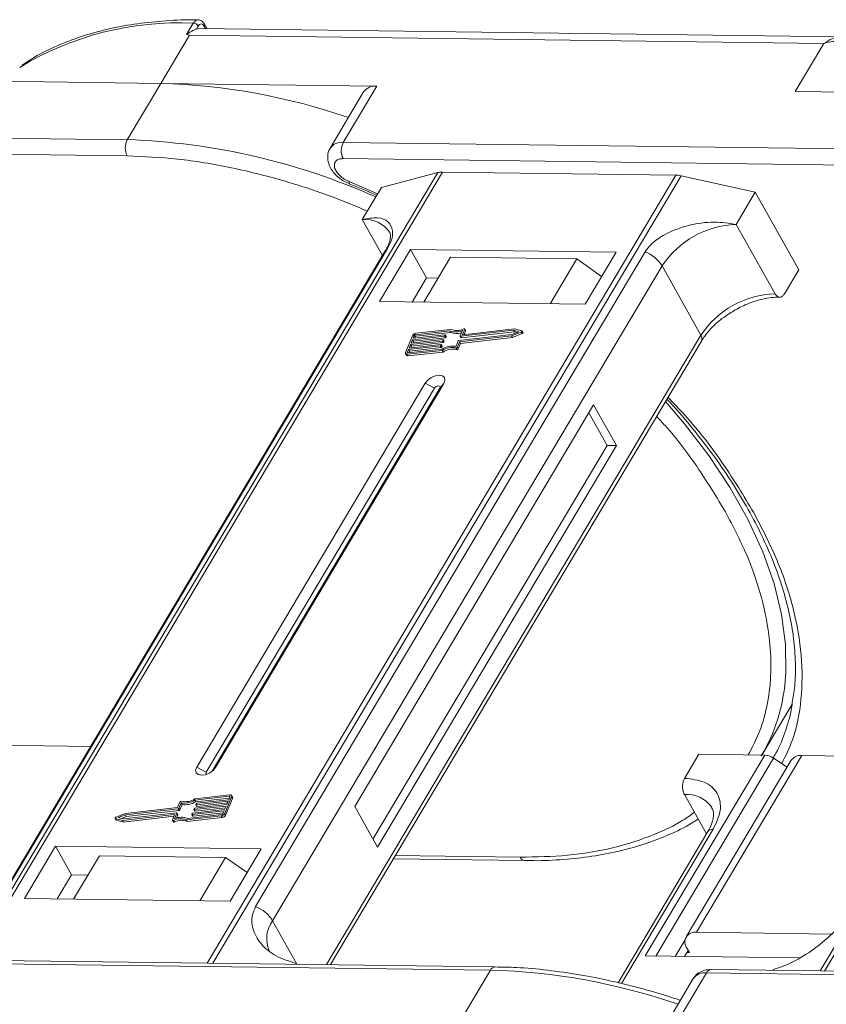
# Model space of a CAD drawing. Header units: millimetres. Extents: x -1374 to 811, y -432 to 1099.
# Tile 34 of 53: x 110 to 161, y 971 to 1033. Entities that reach past the tile are written whole.
import ezdxf

# ---------------------------------------------------------------- set-up
doc = ezdxf.new("R2010")
doc.units = ezdxf.units.MM

msp = doc.modelspace()

# ---------------------------------------------------------------- linework, layer by layer
at = {"color": 7, "linetype": 'Continuous', "lineweight": 15}
for p, q in [((120.25, 1032.203), (120.68, 1032.926)), ((121.55, 1032.572), (121.387, 1032.864)), ((118.626, 1029.121), (120.435, 1032.163)), ((120.25, 1032.203), (120.435, 1032.163)), ((120.435, 1032.163), (160.482, 1031.648)), ((120.878, 1032.556), (120.989, 1032.743)), ((161.599, 1032.057), (121.031, 1032.579)), ((121.373, 1032.738), (121.465, 1032.573)), ((160.482, 1031.648), (158.672, 1028.606)), ((104.996, 1029.297), (118.626, 1029.121)), ((118.626, 1029.121), (116.515, 1025.572)), ((132.257, 1028.946), (118.626, 1029.121)), ((131.425, 1028.582), (129.314, 1025.033)), ((130.146, 1025.397), (132.257, 1028.946)), ((158.672, 1028.606), (172.303, 1028.43)), ((116.515, 1025.572), (76.469, 1026.088)), ((170.192, 1024.881), (130.146, 1025.397)), ((76.456, 1025.066), (116.502, 1024.551)), ((130.133, 1024.375), (170.179, 1023.86)), ((136.119, 1023.495), (106.563, 973.801)), ((106.834, 973.797), (136.412, 1023.528)), ((132.553, 1022.556), (136.119, 1023.495)), ((136.412, 1023.528), (151.134, 1023.338)), ((151.134, 1023.338), (121.556, 973.608)), ((121.912, 973.603), (151.468, 1023.297)), ((130.178, 1022.951), (130.554, 1022.789)), ((132.31, 1022.148), (130.513, 1022.934)), ((151.468, 1023.297), (156.147, 1022.252)), ((160.511, 973.106), (190.089, 1022.837)), ((130.551, 1022.768), (130.546, 1022.77)), ((131.346, 1020.528), (132.553, 1022.556)), ((154.941, 1020.224), (156.147, 1022.252)), ((156.147, 1022.252), (158.886, 1017.362)), ((189.796, 1022.804), (160.239, 973.11)), ((131.346, 1020.528), (132.621, 1018.252)), ((157.392, 1015.849), (154.941, 1020.224)), ((132.798, 1018.549), (108.221, 977.228)), ((108.363, 977.38), (132.94, 1018.702)), ((149.191, 1018.493), (124.614, 977.171)), ((134.39, 1018.649), (132.43, 1015.354)), ((147.367, 1018.482), (134.39, 1018.649)), ((134.39, 1018.649), (135.399, 1016.848)), ((145.406, 1015.187), (147.367, 1018.482)), ((136.92, 1018.157), (135.231, 1015.318)), ((136.92, 1018.157), (144.883, 1018.054)), ((143.195, 1015.215), (144.883, 1018.054)), ((144.883, 1018.054), (146.443, 1016.929)), ((125.684, 976.28), (150.261, 1017.602)), ((152.712, 1013.227), (150.261, 1017.602)), ((157.981, 1015.841), (158.886, 1017.362)), ((135.399, 1016.848), (134.494, 1015.327)), ((136.136, 1016.838), (135.399, 1016.848)), ((132.43, 1015.354), (145.406, 1015.187)), ((136.86, 1013.508), (134.696, 1013.263)), ((136.931, 1013.601), (134.732, 1013.352)), ((136.918, 1013.405), (136.86, 1013.508)), ((137.528, 1013.183), (137.668, 1013.525)), ((140.887, 1013.542), (137.547, 1013.164)), ((137.807, 1013.604), (137.675, 1013.284)), ((140.946, 1013.633), (137.694, 1013.265)), ((137.771, 1013.274), (137.864, 1013.501)), ((137.864, 1013.526), (137.807, 1013.629)), ((137.807, 1013.604), (137.864, 1013.501)), ((141.224, 1013.454), (140.887, 1013.542)), ((140.945, 1013.439), (140.887, 1013.542)), ((141.404, 1013.513), (140.946, 1013.633)), ((141.479, 1013.398), (141.421, 1013.501)), ((152.712, 1013.227), (129.09, 973.511)), ((129.334, 973.507), (152.743, 1012.865)), ((134.511, 1013.2), (134.075, 1012.139)), ((136.396, 1012.865), (134.386, 1012.638)), ((134.422, 1012.727), (136.432, 1012.954)), ((134.513, 1012.948), (134.422, 1012.727)), ((136.523, 1013.175), (134.513, 1012.948)), ((134.571, 1012.845), (134.513, 1012.948)), ((134.549, 1013.036), (136.559, 1013.263)), ((134.622, 1013.213), (134.549, 1013.036)), ((134.571, 1012.845), (136.581, 1013.072)), ((134.68, 1013.11), (134.622, 1013.213)), ((134.654, 1013.048), (134.68, 1013.11)), ((134.696, 1013.263), (134.753, 1013.161)), ((134.753, 1013.161), (136.918, 1013.405)), ((136.454, 1012.762), (136.396, 1012.865)), ((136.451, 1012.935), (136.433, 1012.891)), ((136.49, 1012.788), (136.433, 1012.891)), ((136.509, 1012.844), (136.451, 1012.947)), ((136.508, 1012.832), (136.451, 1012.935)), ((136.581, 1013.072), (136.523, 1013.175)), ((136.578, 1013.244), (136.56, 1013.2)), ((136.618, 1013.097), (136.56, 1013.2)), ((136.636, 1013.154), (136.578, 1013.257)), ((136.636, 1013.142), (136.578, 1013.244)), ((136.618, 1013.097), (136.636, 1013.142)), ((137.26, 1012.532), (137.401, 1012.874)), ((137.437, 1012.899), (140.778, 1013.277)), ((137.484, 1012.82), (140.764, 1013.191)), ((137.528, 1013.171), (137.586, 1013.068)), ((137.542, 1012.717), (140.822, 1013.088)), ((137.604, 1013.061), (137.547, 1013.164)), ((137.604, 1013.061), (140.945, 1013.439)), ((137.686, 1013.265), (137.675, 1013.284)), ((140.764, 1013.191), (141.371, 1013.431)), ((140.822, 1013.088), (140.764, 1013.191)), ((140.778, 1013.277), (141.224, 1013.454)), ((140.822, 1013.088), (141.428, 1013.329)), ((140.945, 1013.439), (141.091, 1013.401)), ((141.371, 1013.431), (141.428, 1013.329)), ((134.259, 1012.329), (134.186, 1012.152)), ((134.187, 1012.025), (136.386, 1012.274)), ((134.223, 1012.114), (136.388, 1012.359)), ((136.269, 1012.556), (134.259, 1012.329)), ((134.316, 1012.226), (134.259, 1012.329)), ((134.295, 1012.417), (136.305, 1012.644)), ((134.386, 1012.638), (134.295, 1012.417)), ((134.316, 1012.226), (136.326, 1012.453)), ((134.444, 1012.535), (134.386, 1012.638)), ((134.4, 1012.429), (134.444, 1012.535)), ((134.444, 1012.535), (136.454, 1012.762)), ((134.527, 1012.738), (134.571, 1012.845)), ((136.326, 1012.453), (136.269, 1012.556)), ((136.324, 1012.625), (136.305, 1012.581)), ((136.363, 1012.478), (136.305, 1012.581)), ((136.381, 1012.535), (136.324, 1012.638)), ((136.381, 1012.522), (136.324, 1012.625)), ((136.363, 1012.478), (136.381, 1012.522)), ((136.444, 1012.171), (136.386, 1012.274)), ((136.49, 1012.788), (136.508, 1012.832)), ((137.248, 1012.429), (137.306, 1012.326)), ((137.344, 1012.478), (137.484, 1012.82)), ((137.401, 1012.375), (137.344, 1012.478)), ((137.401, 1012.375), (137.542, 1012.717)), ((137.542, 1012.717), (137.484, 1012.82)), ((134.075, 1012.065), (134.133, 1011.962)), ((134.186, 1012.152), (134.207, 1012.114)), ((134.245, 1011.922), (134.187, 1012.025)), ((134.245, 1011.922), (136.444, 1012.171)), ((134.273, 1012.119), (134.316, 1012.226)), ((135.313, 1010.208), (120.898, 985.972)), ((135.907, 1009.894), (121.493, 985.658)), ((121.87, 985.722), (136.244, 1009.889)), ((122.078, 985.957), (136.492, 1010.193)), ((135.313, 1010.208), (135.907, 1009.894)), ((136.492, 1010.193), (136.244, 1009.889)), ((145.944, 1008.845), (130.866, 983.493)), ((147.386, 1006.271), (145.944, 1008.845)), ((146.796, 1006.279), (145.642, 1008.338)), ((132.019, 981.435), (146.796, 1006.279)), ((132.308, 980.92), (147.386, 1006.271)), ((147.386, 1006.271), (146.796, 1006.279)), ((156.56, 986.734), (158.47, 989.945)), ((114.199, 987.279), (105.405, 987.393)), ((151.688, 985.264), (152.593, 986.785)), ((152.593, 986.785), (156.741, 986.732)), ((156.741, 986.732), (149.202, 974.057)), ((149.867, 974.048), (157.298, 986.541)), ((158.416, 986.411), (151.782, 975.257)), ((152.447, 975.548), (159.081, 986.702)), ((158.153, 985.969), (157.298, 986.541)), ((167.876, 986.589), (159.081, 986.702)), ((121.493, 985.658), (120.898, 985.972)), ((122.078, 985.957), (121.925, 985.77)), ((119.827, 983.767), (119.686, 983.425)), ((119.91, 983.713), (119.77, 983.371)), ((119.968, 983.61), (119.91, 983.713)), ((122.947, 984.131), (120.783, 983.887)), ((120.84, 983.784), (120.783, 983.887)), ((122.984, 984.22), (120.785, 983.971)), ((120.84, 983.784), (122.956, 984.023)), ((120.847, 983.62), (120.865, 983.664)), ((122.875, 983.828), (120.866, 983.601)), ((120.902, 983.689), (122.912, 983.917)), ((120.923, 983.498), (122.828, 983.713)), ((122.659, 983.045), (123.095, 984.106)), ((122.717, 982.942), (123.153, 984.003)), ((122.785, 983.607), (122.875, 983.828)), ((122.912, 983.917), (122.985, 984.093)), ((122.978, 984.077), (122.947, 984.131)), ((123.095, 984.106), (123.153, 984.003)), ((123.153, 984.077), (123.096, 984.18)), ((151.675, 984.243), (153.069, 981.754)), ((116.406, 983.054), (115.8, 982.814)), ((116.283, 982.703), (119.624, 983.081)), ((119.733, 983.346), (116.392, 982.968)), ((119.686, 983.425), (116.406, 983.054)), ((116.45, 982.865), (119.791, 983.243)), ((119.643, 983.062), (119.502, 982.72)), ((119.7, 982.971), (119.643, 983.074)), ((119.643, 983.062), (119.7, 982.959)), ((119.791, 983.243), (119.733, 983.346)), ((119.828, 983.268), (119.77, 983.371)), ((119.828, 983.268), (119.968, 983.61)), ((120.592, 983.001), (120.611, 983.045)), ((122.621, 983.209), (120.611, 982.982)), ((120.647, 983.07), (122.657, 983.297)), ((120.669, 982.879), (122.574, 983.094)), ((120.72, 983.31), (120.738, 983.354)), ((120.72, 983.298), (120.777, 983.195)), ((122.748, 983.519), (120.738, 983.291)), ((120.796, 983.188), (120.738, 983.291)), ((120.775, 983.38), (122.785, 983.607)), ((120.796, 983.188), (122.701, 983.404)), ((120.847, 983.607), (120.905, 983.504)), ((120.923, 983.498), (120.866, 983.601)), ((122.548, 983.032), (122.621, 983.209)), ((122.657, 983.297), (122.748, 983.519)), ((122.717, 982.942), (122.659, 983.045)), ((130.866, 983.493), (132.308, 980.92)), ((115.749, 982.744), (115.807, 982.641)), ((115.766, 982.732), (116.224, 982.612)), ((115.824, 982.629), (115.766, 982.732)), ((115.824, 982.629), (116.282, 982.509)), ((116.392, 982.968), (115.946, 982.791)), ((115.946, 982.791), (116.283, 982.703)), ((116.137, 982.741), (116.45, 982.865)), ((116.224, 982.612), (119.477, 982.98)), ((116.282, 982.509), (116.224, 982.612)), ((116.282, 982.509), (119.457, 982.868)), ((116.45, 982.865), (116.392, 982.968)), ((119.364, 982.641), (119.495, 982.961)), ((119.364, 982.616), (119.421, 982.513)), ((119.484, 982.507), (119.427, 982.61)), ((119.492, 982.953), (119.477, 982.98)), ((119.617, 982.757), (119.7, 982.959)), ((120.239, 982.644), (122.438, 982.893)), ((120.239, 982.644), (120.297, 982.541)), ((120.297, 982.541), (122.496, 982.79)), ((120.31, 982.737), (122.475, 982.982)), ((120.592, 982.988), (120.65, 982.885)), ((120.669, 982.879), (120.611, 982.982)), ((122.438, 982.893), (122.496, 982.79)), ((153.158, 981.903), (147.487, 972.369)), ((147.702, 972.315), (153.49, 982.048)), ((111.984, 980.978), (110.024, 977.682)), ((124.961, 980.811), (111.984, 980.978)), ((112.993, 979.177), (111.984, 980.978)), ((123.001, 977.515), (124.961, 980.811)), ((114.749, 980.38), (113.121, 977.643)), ((122.712, 980.278), (114.749, 980.38)), ((121.084, 977.54), (122.712, 980.278)), ((122.712, 980.278), (124.08, 979.33)), ((133.302, 980.179), (141.593, 980.073)), ((141.3, 980.288), (133.427, 980.389)), ((112.993, 979.177), (112.089, 977.656)), ((114.025, 979.163), (112.993, 979.177)), ((110.024, 977.682), (123.001, 977.515)), ((125.684, 976.28), (127.197, 973.578)), ((151.717, 975.069), (151.1, 974.032)), ((160.975, 975.438), (152.447, 975.548)), ((151.916, 974.405), (151.69, 974.025)), ((151.844, 974.534), (151.989, 974.276)), ((139.731, 973.374), (99.685, 973.889)), ((149.202, 974.057), (158.916, 973.932)), ((151.989, 974.276), (151.841, 974.278)), ((99.387, 973.681), (139.433, 973.166)), ((127.197, 973.578), (127.172, 973.535)), ((127.197, 973.578), (127.222, 973.535)), ((139.433, 973.166), (137.323, 969.617)), ((193.408, 972.683), (153.362, 973.198)), ((157.254, 973.148), (157.28, 973.191)), ((152.232, 972.627), (150.342, 969.449)), ((150.953, 969.441), (153.064, 972.99)), ((153.064, 972.99), (193.11, 972.475))]:
    msp.add_line(p, q, dxfattribs=at)
at = {"color": 7, "linetype": 'Continuous', "lineweight": 15, "flags": 128}
for points in [[(121.031, 1032.579), (120.979, 1032.577), (120.878, 1032.556)], [(130.546, 1022.77), (130.544, 1022.772), (130.522, 1022.802), (130.512, 1022.857), (130.513, 1022.934)], [(132.798, 1018.549), (132.857, 1018.629), (132.94, 1018.702)], [(137.744, 1013.635), (137.758, 1013.64), (137.773, 1013.642), (137.785, 1013.642), (137.796, 1013.639), (137.804, 1013.633), (137.809, 1013.625), (137.809, 1013.615), (137.807, 1013.604)], [(141.404, 1013.513), (141.415, 1013.508), (141.422, 1013.499), (141.424, 1013.488), (141.421, 1013.476), (141.414, 1013.463), (141.402, 1013.451), (141.387, 1013.44), (141.371, 1013.431)], [(136.432, 1012.954), (136.437, 1012.954), (136.442, 1012.953), (136.446, 1012.952), (136.449, 1012.95), (136.451, 1012.947), (136.452, 1012.943), (136.452, 1012.939), (136.451, 1012.935)], [(136.559, 1013.263), (136.565, 1013.264), (136.569, 1013.263), (136.573, 1013.261), (136.576, 1013.259), (136.578, 1013.256), (136.579, 1013.253), (136.579, 1013.249), (136.578, 1013.244)], [(137.547, 1013.164), (137.541, 1013.164), (137.537, 1013.165), (137.533, 1013.166), (137.53, 1013.168), (137.528, 1013.171), (137.527, 1013.175), (137.527, 1013.179), (137.528, 1013.183)], [(137.675, 1013.284), (137.674, 1013.28), (137.674, 1013.276), (137.675, 1013.272), (137.677, 1013.269), (137.68, 1013.267), (137.684, 1013.266), (137.689, 1013.265), (137.694, 1013.265)], [(141.428, 1013.329), (141.445, 1013.337), (141.46, 1013.348), (141.471, 1013.36), (141.479, 1013.373), (141.482, 1013.386), (141.48, 1013.396), (141.479, 1013.398)], [(136.305, 1012.644), (136.31, 1012.645), (136.315, 1012.644), (136.319, 1012.642), (136.322, 1012.64), (136.324, 1012.637), (136.325, 1012.634), (136.325, 1012.63), (136.324, 1012.625)], [(134.187, 1012.025), (134.156, 1012.024), (134.127, 1012.028), (134.104, 1012.037), (134.085, 1012.051), (134.073, 1012.069), (134.067, 1012.09), (134.068, 1012.114), (134.075, 1012.139)], [(134.186, 1012.152), (134.184, 1012.143), (134.183, 1012.135), (134.185, 1012.128), (134.189, 1012.122), (134.196, 1012.118), (134.203, 1012.115), (134.213, 1012.113), (134.223, 1012.114)], [(136.492, 1010.193), (136.563, 1010.387), (136.533, 1010.553), (136.407, 1010.666), (136.204, 1010.707), (135.955, 1010.672), (135.699, 1010.564), (135.473, 1010.401), (135.313, 1010.208)], [(136.244, 1009.889), (136.264, 1009.945), (136.255, 1009.992), (136.219, 1010.024), (136.161, 1010.036), (136.091, 1010.026), (136.017, 1009.995), (135.953, 1009.949), (135.907, 1009.894)], [(158.033, 991.42), (158.07, 991.901), (158.054, 993.719), (157.807, 995.611), (157.329, 997.561), (156.625, 999.555), (155.699, 1001.577), (154.561, 1003.609), (153.218, 1005.635), (151.682, 1007.64), (150.473, 1009.05)], [(120.898, 985.972), (120.828, 985.777), (120.858, 985.611), (120.984, 985.499), (121.186, 985.457), (121.435, 985.493), (121.692, 985.601), (121.917, 985.763), (122.078, 985.957)], [(121.493, 985.658), (121.473, 985.602), (121.481, 985.555), (121.517, 985.523), (121.521, 985.521)], [(122.985, 984.093), (122.987, 984.102), (122.987, 984.11), (122.985, 984.117), (122.981, 984.123), (122.975, 984.127), (122.967, 984.13), (122.958, 984.132), (122.947, 984.131)], [(122.984, 984.22), (123.015, 984.221), (123.043, 984.217), (123.067, 984.208), (123.085, 984.194), (123.098, 984.176), (123.104, 984.155), (123.103, 984.131), (123.095, 984.106)], [(119.624, 983.081), (119.629, 983.081), (119.634, 983.08), (119.638, 983.079), (119.641, 983.077), (119.643, 983.074), (119.644, 983.07), (119.644, 983.066), (119.643, 983.062)], [(120.738, 983.291), (120.733, 983.291), (120.728, 983.292), (120.724, 983.293), (120.721, 983.295), (120.719, 983.298), (120.718, 983.302), (120.718, 983.306), (120.72, 983.31)], [(120.866, 983.601), (120.86, 983.601), (120.856, 983.601), (120.852, 983.603), (120.849, 983.605), (120.847, 983.608), (120.846, 983.611), (120.846, 983.615), (120.847, 983.62)], [(115.766, 982.732), (115.755, 982.737), (115.748, 982.746), (115.746, 982.757), (115.749, 982.769), (115.757, 982.782), (115.768, 982.795), (115.783, 982.805), (115.8, 982.814)], [(115.807, 982.641), (115.813, 982.634), (115.824, 982.629)], [(119.427, 982.61), (119.412, 982.605), (119.398, 982.603), (119.385, 982.603), (119.374, 982.606), (119.366, 982.612), (119.362, 982.62), (119.361, 982.63), (119.364, 982.641)], [(119.421, 982.513), (119.424, 982.509), (119.432, 982.503), (119.443, 982.5), (119.456, 982.5), (119.47, 982.502), (119.484, 982.507)], [(119.495, 982.961), (119.497, 982.965), (119.497, 982.969), (119.496, 982.973), (119.494, 982.976), (119.491, 982.978), (119.487, 982.979), (119.482, 982.98), (119.477, 982.98)], [(120.611, 982.982), (120.606, 982.981), (120.601, 982.982), (120.597, 982.984), (120.594, 982.986), (120.592, 982.989), (120.591, 982.992), (120.591, 982.996), (120.592, 983.001)], [(141.593, 980.073), (141.593, 980.073), (141.584, 980.073)], [(139.731, 973.374), (139.731, 973.374), (139.74, 973.373)]]:
    msp.add_lwpolyline(points, dxfattribs=at)
at = {"color": 7, "linetype": 'Continuous', "lineweight": 15}
for centre, radius, start, end in [((119.779, 1013.574), 19.373, 87.33311, 121.27285), ((120.659, 1032.538), 0.388, 31.84251, 86.94255), ((121.277, 1032.813), 0.121, 321.99637, 25.22908), ((117.583, 989.801), 39.334, 70.88469, 88.48068), ((132.138, 1028.084), 0.869, 82.14794, 145.0614), ((117.494, 1025.049), 1.11, 151.86538, 206.65442), ((115.117, 983.723), 41.873, 65.93013, 88.08672), ((130.027, 1024.535), 0.87, 82.15926, 144.95097), ((131.125, 1024.873), 1.11, 151.86538, 206.65442), ((136.388, 1022.43), 1.098, 88.72031, 104.14409), ((151.102, 1021.701), 1.638, 77.08998, 88.8989), ((131.553, 1018.722), 1.817, 33.1952, 96.53301), ((155.131, 1014.397), 5.83, 91.86957, 146.65022), ((148.382, 1016.434), 2.213, 31.86898, 68.55124), ((157.582, 1010.022), 5.83, 91.86957, 146.65022), ((137.244, 1014.477), 1.042, 248.35959, 294.01857), ((137.301, 1014.468), 0.943, 246.89164, 297.97103), ((137.84, 1013.514), 0.0276, 333.09852, 26.5741), ((134.765, 1013.067), 0.287, 96.59253, 152.29321), ((134.707, 1013.169), 0.0955, 96.59253, 152.29321), ((134.764, 1013.066), 0.0955, 96.59253, 152.29321), ((136.39, 1012.913), 0.0478, 276.59253, 332.29321), ((136.518, 1013.222), 0.0478, 276.59253, 332.29321), ((136.575, 1013.12), 0.0478, 276.59253, 332.29321), ((136.623, 1013.148), 0.0138, 333.02121, 26.65141), ((137.292, 1014.324), 0.991, 247.84687, 288.77105), ((137.443, 1012.851), 0.0478, 96.59253, 152.29321), ((137.6, 1013.079), 0.0183, 217.91724, 283.38081), ((152.433, 1013.021), 0.346, 333.31625, 36.51573), ((136.263, 1012.603), 0.0478, 276.59253, 332.29321), ((136.321, 1012.5), 0.0478, 276.59253, 332.29321), ((136.369, 1012.529), 0.0138, 333.02121, 26.65141), ((137.008, 1011.287), 1.167, 78.13867, 122.23452), ((137.077, 1011.169), 1.375, 82.36132, 120.10827), ((137.066, 1011.184), 1.167, 78.13867, 122.23452), ((136.448, 1012.81), 0.0478, 276.59253, 332.29321), ((136.496, 1012.838), 0.0138, 333.02121, 26.65141), ((137.263, 1012.518), 0.0903, 260.49805, 333.59787), ((137.321, 1012.415), 0.0903, 260.49805, 333.59787), ((134.219, 1012.029), 0.11, 217.91724, 283.38081), ((146.849, 992.363), 11.224, 329.554, 355.17808), ((156.685, 985.664), 1.07, 55.09609, 87.03844), ((159.001, 985.979), 0.727, 83.64232, 143.56702), ((119.908, 983.727), 0.0903, 80.49805, 153.59787), ((120.093, 985.076), 1.375, 262.36132, 300.10827), ((120.162, 984.958), 1.167, 258.13867, 302.23452), ((120.151, 984.973), 1.375, 262.36132, 300.10827), ((120.907, 983.642), 0.0478, 96.59253, 152.29321), ((123.079, 984.04), 0.0826, 333.02121, 26.65141), ((151.837, 982.34), 1.91, 35.13686, 94.86934), ((119.728, 983.394), 0.0478, 276.59253, 332.29321), ((119.785, 983.291), 0.0478, 276.59253, 332.29321), ((120.653, 983.023), 0.0478, 96.59253, 152.29321), ((120.78, 983.332), 0.0478, 96.59253, 152.29321), ((120.792, 983.206), 0.0183, 217.91724, 283.38081), ((120.919, 983.516), 0.0183, 217.91724, 283.38081), ((122.405, 983.178), 0.287, 276.59253, 332.29321), ((119.869, 981.777), 0.943, 66.89164, 117.97103), ((119.927, 981.674), 0.943, 66.89164, 117.97103), ((119.926, 981.769), 1.042, 68.35959, 114.01857), ((119.688, 982.965), 0.0138, 333.02121, 26.65141), ((120.665, 982.897), 0.0183, 217.91724, 283.38081), ((122.464, 983.077), 0.0955, 276.59253, 332.29321), ((122.463, 983.075), 0.287, 276.59253, 332.29321), ((153.45, 981.687), 0.363, 83.64232, 143.56702), ((141.636, 980.436), 0.367, 203.79329, 261.81678), ((123.805, 975.112), 2.213, 31.86898, 68.55124), ((127.221, 975.148), 1.909, 143.64522, 203.44279), ((152.338, 974.926), 0.631, 80.05661, 218.47393), ((139.762, 973.012), 0.363, 94.95278, 154.87747), ((138.311, 933.407), 39.775, 70.98296, 88.38241), ((153.393, 972.836), 0.363, 94.95278, 154.87747), ((152.945, 972.129), 0.869, 82.14794, 145.0614)]:
    msp.add_arc(centre, radius, start, end, dxfattribs=at)
for points, knots in [([(120.982, 1033.124), (120.857, 1033.128), (120.085, 1033.151), (118.729, 1033.072), (116.927, 1032.881), (115.211, 1032.55), (113.582, 1032.097), (112.059, 1031.507), (110.813, 1030.901), (110.134, 1030.44), (109.877, 1030.265)], [0, 0, 0, 0, 0.028003, 0.172997, 0.318679, 0.465032, 0.612121, 0.760093, 0.909192, 1, 1, 1, 1]), ([(120.68, 1032.926), (120.715, 1032.974), (120.79, 1033.078), (120.901, 1033.135), (120.967, 1033.131), (120.982, 1033.13)], [0, 0, 0, 0, 0.40041, 0.863065, 1, 1, 1, 1]), ([(121.387, 1032.864), (121.362, 1032.902), (121.312, 1032.98), (121.21, 1033.065), (121.096, 1033.122), (121.016, 1033.13), (120.976, 1033.133)], [0, 0, 0, 0, 0.2410888, 0.4906922, 0.7449678, 1, 1, 1, 1]), ([(120.989, 1032.743), (121.018, 1032.781), (121.075, 1032.857), (121.183, 1032.889), (121.29, 1032.854), (121.345, 1032.777), (121.373, 1032.738)], [0, 0, 0, 0, 0.25078, 0.500121, 0.749952, 1, 1, 1, 1]), ([(120.878, 1032.556), (120.824, 1032.537), (120.723, 1032.502), (120.547, 1032.408), (120.423, 1032.326), (120.345, 1032.267), (120.316, 1032.245), (120.296, 1032.229), (120.282, 1032.219), (120.272, 1032.212), (120.264, 1032.207), (120.258, 1032.204), (120.254, 1032.203), (120.252, 1032.203), (120.251, 1032.203), (120.25, 1032.203)], [0, 0, 0, 0, 0.2957548, 0.5469045, 0.8048987, 0.8684268, 0.9109808, 0.9394832, 0.9586658, 0.9717155, 0.9838198, 0.9901897, 0.9948648, 0.9986566, 1, 1, 1, 1]), ([(160.482, 1031.648), (160.654, 1031.762), (160.997, 1031.988), (161.371, 1032.034), (161.557, 1032.056)], [0, 0, 0, 0, 0.502449, 1, 1, 1, 1]), ([(162.654, 1031.279), (162.508, 1031.397), (162.217, 1031.633), (161.637, 1031.777), (161.041, 1031.793), (160.669, 1031.696), (160.482, 1031.648)], [0, 0, 0, 0, 0.249813, 0.499365, 0.748692, 1, 1, 1, 1]), ([(129.322, 1025.03), (129.312, 1025.018), (129.2, 1024.888), (129.139, 1024.532), (129.189, 1024.093), (129.363, 1023.725), (129.586, 1023.423), (129.855, 1023.162), (130.074, 1023.019), (130.178, 1022.951)], [0, 0, 0, 0, 0.019311, 0.2130593, 0.415477, 0.5731994, 0.7063854, 0.8618882, 1, 1, 1, 1]), ([(116.502, 1024.551), (117.551, 1024.505), (119.681, 1024.414), (123.118, 1023.844), (126.438, 1022.996), (129.315, 1022.05), (130.964, 1021.358), (131.665, 1021.064)], [0, 0, 0, 0, 0.220576, 0.447993, 0.68181, 0.864583, 1, 1, 1, 1]), ([(130.513, 1022.934), (130.408, 1022.982), (130.194, 1023.08), (129.91, 1023.305), (129.698, 1023.558), (129.584, 1023.812), (129.57, 1024.044), (129.665, 1024.232), (129.857, 1024.355), (130.043, 1024.369), (130.133, 1024.375)], [0, 0, 0, 0, 0.121551, 0.25, 0.378449, 0.5, 0.621551, 0.75, 0.878449, 1, 1, 1, 1]), ([(130.551, 1022.768), (130.556, 1022.766), (131.126, 1022.557), (131.694, 1022.306), (132.257, 1022.058)], [0, 0, 0, 0, 0.008893, 1, 1, 1, 1]), ([(132.94, 1018.702), (133.025, 1018.869), (133.245, 1019.299), (133.289, 1019.919), (133.021, 1020.445), (132.363, 1020.711), (131.687, 1020.589), (131.346, 1020.528)], [0, 0, 0, 0, 0.111335, 0.286497, 0.521289, 0.758582, 1, 1, 1, 1]), ([(154.941, 1020.224), (154.487, 1020.292), (153.504, 1020.441), (151.863, 1020.207), (150.491, 1019.661), (149.593, 1019.042), (149.307, 1018.652), (149.191, 1018.493)], [0, 0, 0, 0, 0.222481, 0.483081, 0.73977, 0.893878, 1, 1, 1, 1]), ([(133.072, 1019.719), (133.073, 1019.719), (133.104, 1019.681), (133.117, 1019.611), (133.127, 1019.368), (133.036, 1019.029), (132.922, 1018.739), (132.805, 1018.568), (132.792, 1018.548)], [0, 0, 0, 0, 0.005744, 0.306611, 0.531667, 0.753453, 0.971797, 1, 1, 1, 1]), ([(154.887, 1014.831), (155.167, 1014.975), (155.56, 1015.176), (156.149, 1015.388), (156.637, 1015.524), (157.185, 1015.621), (157.516, 1015.629), (157.684, 1015.633)], [0, 0, 0, 0, 0.294099, 0.412703, 0.605791, 0.800293, 1, 1, 1, 1]), ([(157.981, 1015.841), (157.944, 1015.79), (157.87, 1015.687), (157.73, 1015.624), (157.589, 1015.64), (157.472, 1015.724), (157.414, 1015.814), (157.392, 1015.849)], [0, 0, 0, 0, 0.214694, 0.429388, 0.644082, 0.858775, 1, 1, 1, 1]), ([(152.754, 1012.867), (152.816, 1012.971), (152.975, 1013.237), (153.319, 1013.635), (153.732, 1014.029), (154.23, 1014.432), (154.636, 1014.679), (154.887, 1014.831)], [0, 0, 0, 0, 0.149323, 0.380846, 0.555425, 0.724977, 1, 1, 1, 1]), ([(150.565, 1009.203), (150.713, 1009.045), (151.348, 1008.37), (152.367, 1007.143), (153.611, 1005.526), (154.731, 1003.882), (155.728, 1002.224), (156.591, 1000.564), (157.312, 998.911), (157.889, 997.275), (158.315, 995.663), (158.59, 994.083), (158.701, 992.543), (158.677, 991.186), (158.541, 990.379), (158.484, 990.042)], [0, 0, 0, 0, 0.024561, 0.104913, 0.186075, 0.267836, 0.35005, 0.43263, 0.515544, 0.598811, 0.68251, 0.766798, 0.85192, 0.938225, 1, 1, 1, 1]), ([(156.034, 1002.07), (155.418, 1003.085), (154.167, 1005.142), (152.304, 1007.58), (150.991, 1008.941), (150.631, 1009.314)], [0, 0, 0, 0, 0.414046, 0.839231, 1, 1, 1, 1]), ([(149.914, 1008.109), (150.095, 1007.916), (151.105, 1006.839), (152.612, 1004.816), (153.72, 1002.991), (154.265, 1002.093)], [0, 0, 0, 0, 0.099738, 0.556742, 1, 1, 1, 1]), ([(154.265, 1002.093), (154.733, 1001.194), (155.682, 999.368), (156.608, 996.636), (157.089, 994.144), (157.175, 991.93), (156.957, 990.004), (156.492, 988.252), (155.954, 987.225), (155.702, 986.745)], [0, 0, 0, 0, 0.15781, 0.320513, 0.487796, 0.61856, 0.74934, 0.882886, 1, 1, 1, 1]), ([(157.813, 986.197), (158.059, 986.69), (158.679, 987.934), (159.104, 990.233), (159.137, 993.007), (158.618, 995.955), (157.628, 998.993), (156.564, 1001.048), (156.034, 1002.07)], [0, 0, 0, 0, 0.1158779, 0.29247, 0.4705948, 0.6487058, 0.8253049, 1, 1, 1, 1]), ([(158.484, 990.042), (158.465, 989.897), (158.379, 989.254), (158.038, 988.187), (157.652, 987.167), (157.33, 986.655), (157.268, 986.556)], [0, 0, 0, 0, 0.112971, 0.502106, 0.903347, 1, 1, 1, 1]), ([(151.688, 985.264), (151.658, 985.202), (151.596, 985.076), (151.556, 984.836), (151.561, 984.59), (151.606, 984.385), (151.655, 984.283), (151.675, 984.243)], [0, 0, 0, 0, 0.214694, 0.429388, 0.644082, 0.858775, 1, 1, 1, 1]), ([(153.49, 982.048), (153.678, 982.447), (153.967, 983.061), (153.946, 983.805), (153.772, 984.319), (153.425, 984.736), (152.802, 985.142), (152.127, 985.216), (151.688, 985.264)], [0, 0, 0, 0, 0.239457, 0.368361, 0.5, 0.631639, 0.760543, 1, 1, 1, 1]), ([(152.303, 983.122), (152.066, 982.95), (151.313, 982.402), (149.622, 981.611), (147.216, 980.832), (144.371, 980.345), (142.313, 980.307), (141.3, 980.288)], [0, 0, 0, 0, 0.088379, 0.281114, 0.527625, 0.767419, 1, 1, 1, 1]), ([(153.386, 983.428), (153.424, 983.363), (153.506, 983.221), (153.524, 982.908), (153.443, 982.502), (153.313, 982.156), (153.178, 981.949), (153.147, 981.901)], [0, 0, 0, 0, 0.209538, 0.461851, 0.698708, 0.93023, 1, 1, 1, 1]), ([(141.586, 980.086), (141.781, 980.079), (142.624, 980.053), (144.049, 980.131), (145.851, 980.324), (147.567, 980.654), (149.197, 981.107), (150.717, 981.699), (151.836, 982.232), (152.399, 982.609), (152.538, 982.702)], [0, 0, 0, 0, 0.044979, 0.193875, 0.343478, 0.493769, 0.644816, 0.79677, 0.949881, 1, 1, 1, 1]), ([(124.614, 977.171), (124.534, 976.995), (124.327, 976.542), (124.402, 975.708), (124.886, 974.798), (125.845, 973.995), (126.744, 973.718), (127.197, 973.578)], [0, 0, 0, 0, 0.111335, 0.286497, 0.521289, 0.758582, 1, 1, 1, 1]), ([(157.28, 973.191), (157.629, 973.308), (158.388, 973.56), (159.714, 974.357), (160.866, 975.295), (161.653, 976.113), (161.928, 976.522), (162.04, 976.69)], [0, 0, 0, 0, 0.222481, 0.483081, 0.73977, 0.893878, 1, 1, 1, 1]), ([(151.418, 971.257), (151.298, 971.299), (150.515, 971.573), (149.057, 971.99), (147.048, 972.496), (145.034, 972.892), (143.036, 973.175), (141.26, 973.339), (140.182, 973.354), (139.738, 973.361)], [0, 0, 0, 0, 0.029689, 0.194293, 0.362198, 0.532551, 0.704743, 0.878345, 1, 1, 1, 1]), ([(153.363, 973.189), (153.321, 973.192), (153.145, 973.206), (152.84, 973.132), (152.477, 972.956), (152.323, 972.738), (152.25, 972.636)], [0, 0, 0, 0, 0.09315, 0.394213, 0.715265, 1, 1, 1, 1])]:
    msp.add_open_spline(points, degree=3, knots=knots, dxfattribs=at)

doc.saveas('drawing.dxf')
